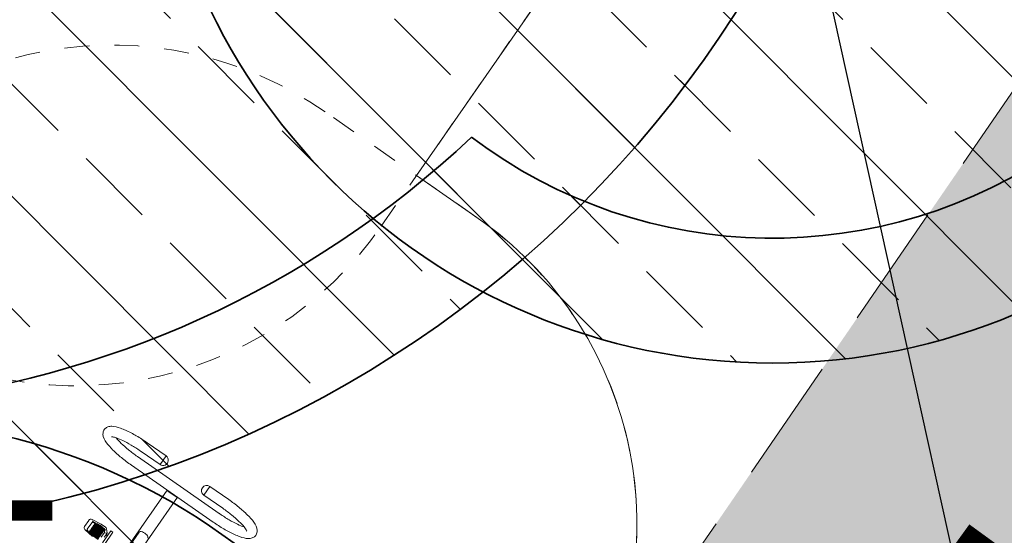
# Model space of a CAD drawing. Extents: x 5477758 to 5478333, y 5918235 to 5918502.
# Tile 41 of 130: x 5477902.59 to 5477906.53, y 5918353.4 to 5918355.47. Entities that reach past the tile are written whole.
import ezdxf
from ezdxf.enums import TextEntityAlignment as Align

# ---------------------------------------------------------------- set-up
doc = ezdxf.new("R2010")
doc.units = 0
doc.header["$LTSCALE"] = 0.25
for name, pattern in [('ACAD_ISO03W100', [30, 12, -18]), ('PRZER2-1', [3, 2, -1]), ('tabelka$0$mapa PZT$0$xref$0$1753 Tchnologia.dwg$0${ Half Dash }', [0])]:
    doc.linetypes.add(name, pattern=pattern)
doc.layers.get('0').update_dxf_attribs({"linetype": 'CONTINUOUS', "lineweight": 13})
for name, color, linetype, lineweight in [('0_NAWIERZCHNIA UTWARDZONA_CHODNIK', 254, 'CONTINUOUS', 0), ('0_podziały zieleni średniowysokiej i nasadzeń niskich', 7, 'CONTINUOUS', 0), ('0_PROJEKTOWANE ZABAWKI', 7, 'CONTINUOUS', 0), ('GSSKOD_O', 252, 'PRZER2-1', 18), ('pomiar', 252, 'CONTINUOUS', 18), ('ZZ_korona', 94, 'CONTINUOUS', 35), ('ZZ_nawadnianie', 150, 'CONTINUOUS', 9), ('ZZ_numer-inwentaryzacyjny', 5, 'CONTINUOUS', 25), ('ZZ_SOD', 210, 'tabelka$0$mapa PZT$0$xref$0$1753 Tchnologia.dwg$0${ Half Dash }', 35)]:
    doc.layers.add(name, color=color, linetype=linetype, lineweight=lineweight)
doc.styles.add('GEO-INFO', font='arial.ttf')
pattern_1 = [(134.933, (5477837.84446, 5918344.9947), (-0.4495376, -0.4484874), []), (134.933, (5477837.845, 5918345.4437), (-0.4495376, -0.4484874), [0.3175, -0.15875])]

# ---------------------------------------------------------------- blocks, each defined once
blk = doc.blocks.new('zw$FF8F')
at = {"lineweight": 0}
for p, q in [((49.35, 30.65), (58.65, 30.65)), ((58.65, 30.65), (58.65, 26.41)), ((58.65, 30.65), (58.65, 26.41)), ((80.05, 30.65), (80.05, 26.41)), ((80.05, 30.65), (89.35, 30.65)), ((80.05, 26.41), (80.05, 30.65)), ((49.35, 26.41), (58.65, 26.41)), ((89.35, 23.9), (49.35, 23.9)), ((80.05, 26.41), (89.35, 26.41)), ((89.35, 19.66), (49.35, 19.66)), ((66.85, 19.66), (66.85, -18.15)), ((71.35, 19.43), (67.35, 19.43)), ((71.85, -18.15), (71.85, 19.66)), ((67.23, -0.69), (67.23, -29.62)), ((48.8, -7.26), (52.86, -6.77)), ((49.28, -7.75), (50.76, -7.58)), ((55.74, -7.75), (49.28, -7.75)), ((52.98, -6.76), (55.01, -6.76)), ((55.56, -7.58), (55.74, -7.75)), ((56.91, -8.23), (55.71, -7.04)), ((57.6, -12.66), (57.6, -6.77)), ((58.6, -6.77), (57.6, -6.77)), ((58.6, -6.77), (58.6, -12.66)), ((47.92, -8.25), (47.92, -8.34)), ((47.92, -8.34), (47.92, -11.29)), ((49.45, -11.54), (49.45, -8.46)), ((55.31, -8.05), (50.69, -8.05)), ((55.31, -8.34), (50.69, -8.34)), ((55.31, -8.64), (50.69, -8.64)), ((55.31, -8.93), (50.69, -8.93)), ((55.31, -9.23), (50.69, -9.23)), ((55.31, -9.52), (50.69, -9.52)), ((55.31, -9.82), (50.69, -9.82)), ((55.31, -10.11), (50.69, -10.11)), ((55.31, -10.41), (50.69, -10.41)), ((55.31, -10.7), (50.69, -10.7)), ((55.31, -11), (50.69, -11)), ((55.31, -11.29), (50.69, -11.29)), ((55.31, -11.59), (50.69, -11.59)), ((55.94, -8.92), (55.94, -11.07)), ((56.92, -8.34), (56.92, -8.25)), ((56.92, -9.3), (56.92, -8.34)), ((56.92, -9.19), (57, -9.05)), ((56.92, -9.3), (56.92, -10.33)), ((57.02, -9.02), (57.5, -9.02)), ((48.8, -12.28), (52.86, -12.77)), ((49.55, -12.18), (49.42, -12.16)), ((50.32, -12.18), (49.55, -12.18)), ((52, -12.47), (50.64, -12.31)), ((55.31, -11.88), (50.69, -11.88)), ((55.31, -12.18), (50.69, -12.18)), ((55.39, -12.47), (52, -12.47))]:
    blk.add_line(p, q, dxfattribs=at)
at = {"linetype": 'ACAD_ISO03W100', "lineweight": 0, "ltscale": 0.1}
blk.add_lwpolyline([(-117.77, 30.65), (-117.77, -59.02, 0.414214), (32.23, -209.02), (106.47, -209.02, 0.414214), (256.47, -59.02), (256.47, 30.65, 0.414214), (106.47, 180.65), (32.23, 180.65, 0.414214), (-117.77, 30.65)], format="xyb", close=True, dxfattribs=at)
at = {"lineweight": 0}
for centre, radius, start, end in [((58.65, 28.53), 2.12, 270, 90), ((80.05, 28.53), 2.12, 90, 270), ((48.92, -8.25), 1, 96.8825, 180), ((52.98, -7.76), 1, 90, 96.8825), ((55.01, -7.76), 1, 45.4897, 90), ((48.92, -11.29), 1, 180, 263.1175)]:
    blk.add_arc(centre, radius, start, end, dxfattribs=at)
for centre, major_axis, ratio, start_param, end_param in [((67.35, 19.88), (-0.5, 0), 0.906308, 0.520168, 1.570796), ((71.35, 19.88), (-0.5, 0), 0.906308, 1.570796, 2.621425), ((69.35, -0.69), (2.12, 0), 0.466308, 0, 3.141593), ((54.88, -7.62), (-8.21, 0), 0.022344, 0.819439, 1.023754), ((52.69, -11.69), (-21.44, 0), 0.183343, 4.588716, 4.809551), ((56.36, -7.44), (-8.21, 0), 0.022344, 0.819439, 0.91734), ((52.69, -11.51), (21.44, 0), 0.183343, 1.455208, 1.632678), ((52.69, -11.81), (21.44, 0), 0.183343, 1.455208, 1.632678), ((55.01, -7.44), (0.91, 0), 0.183343, 4.888751, 5.185047), ((54.77, -7.62), (1.41, 0), 0.129643, 5.123463, 5.463747), ((54.59, -7.44), (1.41, 0), 0.129643, 5.338455, 5.463747), ((52.69, -11.98), (-21.44, 0), 0.183343, 4.588716, 4.809551), ((52.69, -12.28), (-21.44, 0), 0.183343, 4.588716, 4.809551), ((52.69, -12.57), (-21.44, 0), 0.183343, 4.588716, 4.809551), ((52.69, -12.87), (-21.44, 0), 0.183343, 4.588716, 4.809551), ((52.69, -13.16), (-21.44, 0), 0.183343, 4.588716, 4.809551), ((52.69, -13.46), (-21.44, 0), 0.183343, 4.588716, 4.809551), ((52.69, -13.75), (-21.44, 0), 0.183343, 4.588716, 4.809551), ((52.69, -14.05), (-21.44, 0), 0.183343, 4.588716, 4.809551), ((52.69, -14.34), (-21.44, 0), 0.183343, 4.588716, 4.809551), ((52.69, -14.64), (-21.44, 0), 0.183343, 4.588716, 4.809551), ((52.69, -14.93), (-21.44, 0), 0.183343, 4.588716, 4.809551), ((52.69, -15.23), (-21.44, 0), 0.183343, 4.588716, 4.809551), ((52.69, -15.52), (-21.44, 0), 0.183343, 4.588716, 4.809551), ((52.69, -12.1), (21.44, 0), 0.183343, 1.455208, 1.632678), ((52.69, -12.4), (21.44, 0), 0.183343, 1.455208, 1.632678), ((52.69, -12.69), (21.44, 0), 0.183343, 1.455208, 1.632678), ((52.69, -12.99), (21.44, 0), 0.183343, 1.455208, 1.632678), ((52.69, -13.28), (21.44, 0), 0.183343, 1.455208, 1.632678), ((52.69, -13.58), (21.44, 0), 0.183343, 1.455208, 1.632678), ((52.69, -13.87), (21.44, 0), 0.183343, 1.455208, 1.632678), ((52.69, -14.17), (21.44, 0), 0.183343, 1.455208, 1.632678), ((52.69, -14.46), (21.44, 0), 0.183343, 1.455208, 1.632678), ((52.69, -14.75), (21.44, 0), 0.183343, 1.455208, 1.632678), ((52.69, -15.05), (21.44, 0), 0.183343, 1.455208, 1.632678), ((52.69, -15.34), (21.44, 0), 0.183343, 1.455208, 1.632678), ((52.69, -15.64), (21.44, 0), 0.183343, 1.455208, 1.632678), ((55.92, -8.75), (-0.998, -0.418), 0.156609, 1.522474, 3.076032), ((55.92, -8.66), (0.998, 0.418), 0.156609, 6.217624, 6.348746), ((55.02, -12.03), (-8.21, 0), 0.022344, 0.819439, 1.012853), ((55.15, -12.04), (-8.21, 0), 0.022344, 0.819439, 1.002139), ((52.69, -15.82), (-21.44, 0), 0.183343, 4.588716, 4.809551), ((56.24, -12.18), (-8.21, 0), 0.022344, 0.819439, 0.924616), ((52.69, -16.11), (-21.44, 0), 0.183343, 4.589836, 4.803885), ((52.69, -15.93), (21.44, 0), 0.183343, 1.455208, 1.632678), ((52.69, -16.23), (21.44, 0), 0.183343, 1.455208, 1.632678), ((57.6, -12.34), (-8.21, 0), 0.022344, 0.819439, 0.859799), ((52.69, -16.41), (-21.44, 0), 0.183343, 4.630982, 4.733456)]:
    blk.add_ellipse(centre, major_axis=major_axis, ratio=ratio, start_param=start_param, end_param=end_param, dxfattribs=at)
for points, knots in [([(49.35, 19.66), (47.65, 19.66), (45.95, 19.72), (42.7, 19.97), (41.16, 20.16), (38.32, 20.65), (37.05, 20.97), (34.71, 21.79), (33.68, 22.22), (32.68, 23.57), (32.51, 23.85), (32.24, 24.64), (32.19, 25.19), (32.37, 26.16), (32.57, 26.56), (33.13, 27.36), (33.52, 27.69), (34.86, 28.6), (35.97, 29.01), (38.62, 29.72), (40.15, 30), (43.38, 30.4), (45.05, 30.53), (47.62, 30.63), (48.48, 30.65), (49.35, 30.65)], [3.141593, 3.141593, 3.141593, 3.141593, 3.471228, 3.471228, 3.80352, 3.80352, 4.148217, 4.148217, 4.547104, 4.547104, 4.633246, 4.633246, 4.755392, 4.755392, 4.868368, 4.868368, 5.032914, 5.032914, 5.410338, 5.410338, 5.778299, 5.778299, 6.115142, 6.115142, 6.283185, 6.283185, 6.283185, 6.283185]), ([(89.35, 30.65), (91.05, 30.65), (92.75, 30.58), (96, 30.33), (97.55, 30.15), (100.38, 29.65), (101.65, 29.34), (103.99, 28.51), (105.03, 28.08), (106.03, 26.73), (106.19, 26.45), (106.47, 25.66), (106.52, 25.11), (106.33, 24.14), (106.13, 23.74), (105.58, 22.94), (105.19, 22.61), (103.84, 21.7), (102.74, 21.3), (100.08, 20.58), (98.55, 20.3), (95.33, 19.9), (93.66, 19.77), (91.09, 19.67), (90.22, 19.66), (89.35, 19.66)], [0, 0, 0, 0, 0.329635, 0.329635, 0.661928, 0.661928, 1.006624, 1.006624, 1.405511, 1.405511, 1.491653, 1.491653, 1.6138, 1.6138, 1.726775, 1.726775, 1.891321, 1.891321, 2.268745, 2.268745, 2.636707, 2.636707, 2.973549, 2.973549, 3.141593, 3.141593, 3.141593, 3.141593]), ([(36.22, 24.39), (36.22, 24.39), (36.22, 24.4), (36.3, 24.46), (36.46, 24.56), (37.05, 24.84), (37.54, 25.03), (38.89, 25.41), (39.81, 25.61), (41.98, 25.97), (43.26, 26.12), (46.02, 26.34), (47.5, 26.4), (49.11, 26.41), (49.23, 26.41), (49.35, 26.41)], [4.943365, 4.943365, 4.943365, 4.943365, 4.989496, 4.989496, 5.155564, 5.155564, 5.379343, 5.379343, 5.652413, 5.652413, 5.95045, 5.95045, 6.258118, 6.258118, 6.283185, 6.283185, 6.283185, 6.283185]), ([(49.35, 23.9), (47.85, 23.9), (46.35, 23.95), (43.51, 24.15), (42.17, 24.31), (39.84, 24.68), (38.84, 24.9), (38.02, 25.14), (38, 25.15), (37.98, 25.15)], [3.1415927, 3.1415927, 3.1415927, 3.1415927, 3.4519106, 3.4519106, 3.7599518, 3.7599518, 4.0586329, 4.0586329, 4.0663049, 4.0663049, 4.0663049, 4.0663049]), ([(89.35, 26.41), (90.85, 26.41), (92.36, 26.35), (95.19, 26.15), (96.53, 26), (98.86, 25.62), (99.87, 25.4), (101.38, 24.96), (101.93, 24.73), (102.4, 24.47), (102.45, 24.42), (102.49, 24.39)], [0, 0, 0, 0, 0.310318, 0.310318, 0.618359, 0.618359, 0.91704, 0.91704, 1.188144, 1.188144, 1.339821, 1.339821, 1.339821, 1.339821]), ([(100.72, 25.15), (100.67, 25.14), (100.61, 25.12), (99.81, 24.89), (98.89, 24.69), (96.72, 24.33), (95.44, 24.18), (92.69, 23.97), (91.2, 23.91), (89.59, 23.9), (89.47, 23.9), (89.35, 23.9)], [2.2168804, 2.2168804, 2.2168804, 2.2168804, 2.2377503, 2.2377503, 2.5108202, 2.5108202, 2.8088573, 2.8088573, 3.1165253, 3.1165253, 3.1415927, 3.1415927, 3.1415927, 3.1415927]), ([(49.45, -8.46), (49.45, -8.43), (49.46, -8.4), (49.48, -8.35), (49.5, -8.33), (49.54, -8.28), (49.57, -8.25), (49.67, -8.17), (49.76, -8.12), (50.05, -7.97), (50.31, -7.87), (50.56, -7.79), (50.59, -7.79), (50.61, -7.78)], [0, 0, 0, 0, 0.082091, 0.082091, 0.164183, 0.164183, 0.275765, 0.275765, 0.538451, 0.538451, 1.240973, 1.240973, 1.325637, 1.325637, 1.325637, 1.325637]), ([(50.61, -8.07), (50.72, -8.04), (50.83, -8.01), (51.09, -7.95), (51.23, -7.91), (51.37, -7.88)], [4.4815107, 4.4815107, 4.4815107, 4.4815107, 4.802963, 4.802963, 5.2070009, 5.2070009, 5.2070009, 5.2070009]), ([(51.37, -7.59), (51.45, -7.57), (51.53, -7.56), (51.98, -7.47), (52.35, -7.41), (52.76, -7.36), (52.83, -7.35), (52.9, -7.35)], [2.058272, 2.058272, 2.058272, 2.058272, 2.277243, 2.277243, 3.313514, 3.313514, 3.519204, 3.519204, 3.519204, 3.519204]), ([(52.9, -7.35), (52.93, -7.34), (52.95, -7.34), (52.98, -7.34), (52.98, -7.34), (52.98, -7.34)], [0.91955021, 0.91955021, 0.91955021, 0.91955021, 0.98783265, 0.98783265, 0.99758441, 0.99758441, 0.99758441, 0.99758441]), ([(52.98, -7.34), (53.24, -7.35), (53.51, -7.36), (54.15, -7.4), (54.52, -7.45), (54.9, -7.52), (54.96, -7.53), (55.01, -7.54)], [3.520828, 3.520828, 3.520828, 3.520828, 4.259734, 4.259734, 5.279858, 5.279858, 5.429285, 5.429285, 5.429285, 5.429285]), ([(55.01, -7.54), (55.02, -7.54), (55.03, -7.55), (55.08, -7.56), (55.12, -7.58), (55.16, -7.6), (55.16, -7.6), (55.17, -7.61)], [0.8206416, 0.8206416, 0.8206416, 0.8206416, 0.8511821, 0.8511821, 0.9692248, 0.9692248, 0.985559, 0.985559, 0.985559, 0.985559]), ([(55.17, -7.9), (55.2, -7.92), (55.23, -7.94), (55.27, -7.99), (55.28, -8.01), (55.3, -8.03)], [0.985559, 0.985559, 0.985559, 0.985559, 1.0934883, 1.0934883, 1.1635673, 1.1635673, 1.1635673, 1.1635673]), ([(55.34, -7.79), (55.41, -7.89), (55.48, -7.99), (55.61, -8.19), (55.7, -8.34), (55.79, -8.51), (55.83, -8.58), (55.87, -8.67), (55.88, -8.71), (55.91, -8.8), (55.93, -8.86), (55.94, -8.92)], [1.782741, 1.782741, 1.782741, 1.782741, 2.111714, 2.111714, 2.530502, 2.530502, 2.720763, 2.720763, 2.82304, 2.82304, 3.003431, 3.003431, 3.003431, 3.003431]), ([(50.67, -12.18), (50.63, -12.17), (50.58, -12.16), (50.31, -12.09), (50.05, -12), (49.77, -11.87), (49.68, -11.82), (49.58, -11.75), (49.54, -11.72), (49.5, -11.67), (49.48, -11.65), (49.46, -11.59), (49.45, -11.57), (49.45, -11.54)], [-1.386628, -1.386628, -1.386628, -1.386628, -1.241073, -1.241073, -0.542829, -0.542829, -0.281656, -0.281656, -0.167106, -0.167106, -0.083553, -0.083553, 0, 0, 0, 0]), ([(50.61, -8.37), (50.72, -8.33), (50.83, -8.3), (51.09, -8.24), (51.23, -8.21), (51.37, -8.18)], [4.4815107, 4.4815107, 4.4815107, 4.4815107, 4.802963, 4.802963, 5.2070009, 5.2070009, 5.2070009, 5.2070009]), ([(50.61, -8.66), (50.72, -8.63), (50.83, -8.6), (51.09, -8.54), (51.23, -8.5), (51.37, -8.47)], [4.4815107, 4.4815107, 4.4815107, 4.4815107, 4.802963, 4.802963, 5.2070009, 5.2070009, 5.2070009, 5.2070009]), ([(50.61, -8.96), (50.72, -8.92), (50.83, -8.89), (51.09, -8.83), (51.23, -8.8), (51.37, -8.77)], [4.4815107, 4.4815107, 4.4815107, 4.4815107, 4.802963, 4.802963, 5.2070009, 5.2070009, 5.2070009, 5.2070009]), ([(50.61, -9.25), (50.72, -9.22), (50.83, -9.19), (51.09, -9.13), (51.23, -9.09), (51.37, -9.06)], [4.4815107, 4.4815107, 4.4815107, 4.4815107, 4.802963, 4.802963, 5.2070009, 5.2070009, 5.2070009, 5.2070009]), ([(50.61, -9.55), (50.72, -9.51), (50.83, -9.48), (51.09, -9.42), (51.23, -9.39), (51.37, -9.36)], [4.4815107, 4.4815107, 4.4815107, 4.4815107, 4.802963, 4.802963, 5.2070009, 5.2070009, 5.2070009, 5.2070009]), ([(50.61, -9.84), (50.72, -9.81), (50.83, -9.78), (51.09, -9.72), (51.23, -9.68), (51.37, -9.65)], [4.4815107, 4.4815107, 4.4815107, 4.4815107, 4.802963, 4.802963, 5.2070009, 5.2070009, 5.2070009, 5.2070009]), ([(50.61, -10.14), (50.72, -10.1), (50.83, -10.07), (51.09, -10.01), (51.23, -9.98), (51.37, -9.95)], [4.4815107, 4.4815107, 4.4815107, 4.4815107, 4.802963, 4.802963, 5.2070009, 5.2070009, 5.2070009, 5.2070009]), ([(50.61, -10.43), (50.72, -10.4), (50.83, -10.37), (51.09, -10.3), (51.23, -10.27), (51.37, -10.24)], [4.4815107, 4.4815107, 4.4815107, 4.4815107, 4.802963, 4.802963, 5.2070009, 5.2070009, 5.2070009, 5.2070009]), ([(50.61, -10.73), (50.72, -10.69), (50.83, -10.66), (51.09, -10.6), (51.23, -10.57), (51.37, -10.54)], [4.4815107, 4.4815107, 4.4815107, 4.4815107, 4.802963, 4.802963, 5.2070009, 5.2070009, 5.2070009, 5.2070009]), ([(50.61, -11.02), (50.72, -10.99), (50.83, -10.96), (51.09, -10.89), (51.23, -10.86), (51.37, -10.83)], [4.4815107, 4.4815107, 4.4815107, 4.4815107, 4.802963, 4.802963, 5.2070009, 5.2070009, 5.2070009, 5.2070009]), ([(50.61, -11.32), (50.72, -11.28), (50.83, -11.25), (51.09, -11.19), (51.23, -11.16), (51.37, -11.13)], [4.4815107, 4.4815107, 4.4815107, 4.4815107, 4.802963, 4.802963, 5.2070009, 5.2070009, 5.2070009, 5.2070009]), ([(50.61, -11.61), (50.72, -11.58), (50.83, -11.55), (51.09, -11.48), (51.23, -11.45), (51.37, -11.42)], [4.4815107, 4.4815107, 4.4815107, 4.4815107, 4.802963, 4.802963, 5.2070009, 5.2070009, 5.2070009, 5.2070009]), ([(50.61, -11.91), (50.72, -11.87), (50.83, -11.84), (51.09, -11.78), (51.23, -11.75), (51.37, -11.72)], [4.4815107, 4.4815107, 4.4815107, 4.4815107, 4.802963, 4.802963, 5.2070009, 5.2070009, 5.2070009, 5.2070009]), ([(55.17, -8.2), (55.2, -8.22), (55.23, -8.24), (55.27, -8.28), (55.28, -8.3), (55.3, -8.32)], [0.985559, 0.985559, 0.985559, 0.985559, 1.0934883, 1.0934883, 1.1635673, 1.1635673, 1.1635673, 1.1635673]), ([(55.17, -8.49), (55.2, -8.51), (55.23, -8.53), (55.27, -8.58), (55.28, -8.6), (55.3, -8.62)], [0.985559, 0.985559, 0.985559, 0.985559, 1.0934883, 1.0934883, 1.1635673, 1.1635673, 1.1635673, 1.1635673]), ([(55.17, -8.79), (55.2, -8.81), (55.23, -8.83), (55.27, -8.87), (55.28, -8.89), (55.3, -8.91)], [0.985559, 0.985559, 0.985559, 0.985559, 1.0934883, 1.0934883, 1.1635673, 1.1635673, 1.1635673, 1.1635673]), ([(55.17, -9.08), (55.2, -9.1), (55.23, -9.12), (55.27, -9.17), (55.28, -9.19), (55.3, -9.21)], [0.985559, 0.985559, 0.985559, 0.985559, 1.0934883, 1.0934883, 1.1635673, 1.1635673, 1.1635673, 1.1635673]), ([(55.17, -9.38), (55.2, -9.4), (55.23, -9.42), (55.27, -9.46), (55.28, -9.48), (55.3, -9.5)], [0.985559, 0.985559, 0.985559, 0.985559, 1.0934883, 1.0934883, 1.1635673, 1.1635673, 1.1635673, 1.1635673]), ([(55.17, -9.67), (55.2, -9.69), (55.23, -9.71), (55.27, -9.76), (55.28, -9.78), (55.3, -9.8)], [0.985559, 0.985559, 0.985559, 0.985559, 1.0934883, 1.0934883, 1.1635673, 1.1635673, 1.1635673, 1.1635673]), ([(55.17, -9.97), (55.2, -9.99), (55.23, -10.01), (55.27, -10.05), (55.28, -10.07), (55.3, -10.09)], [0.985559, 0.985559, 0.985559, 0.985559, 1.0934883, 1.0934883, 1.1635673, 1.1635673, 1.1635673, 1.1635673]), ([(55.17, -10.26), (55.2, -10.28), (55.23, -10.3), (55.27, -10.35), (55.28, -10.37), (55.3, -10.39)], [0.985559, 0.985559, 0.985559, 0.985559, 1.0934883, 1.0934883, 1.1635673, 1.1635673, 1.1635673, 1.1635673]), ([(55.17, -10.56), (55.2, -10.58), (55.23, -10.6), (55.27, -10.64), (55.28, -10.66), (55.3, -10.68)], [0.985559, 0.985559, 0.985559, 0.985559, 1.0934883, 1.0934883, 1.1635673, 1.1635673, 1.1635673, 1.1635673]), ([(50.67, -12.18), (50.76, -12.16), (50.85, -12.13), (51.09, -12.07), (51.23, -12.04), (51.37, -12.01)], [4.5400636, 4.5400636, 4.5400636, 4.5400636, 4.802963, 4.802963, 5.2070009, 5.2070009, 5.2070009, 5.2070009]), ([(52.9, -12.56), (52.83, -12.55), (52.76, -12.55), (52.55, -12.52), (52.4, -12.5), (52.24, -12.48)], [-3.5193042, -3.5193042, -3.5193042, -3.5193042, -3.3136142, -3.3136142, -2.8736744, -2.8736744, -2.8736744, -2.8736744])]:
    blk.add_open_spline(points, degree=3, knots=knots, dxfattribs=at)
for points in [[(55.3, -8.03), (55.31, -8.05), (55.33, -8.06), (55.34, -8.08)], [(55.3, -8.32), (55.31, -8.34), (55.33, -8.36), (55.34, -8.38)], [(55.3, -8.62), (55.31, -8.63), (55.33, -8.65), (55.34, -8.67)], [(55.3, -8.91), (55.31, -8.93), (55.33, -8.95), (55.34, -8.97)], [(55.3, -9.21), (55.31, -9.22), (55.33, -9.24), (55.34, -9.26)], [(55.3, -9.5), (55.31, -9.52), (55.33, -9.54), (55.34, -9.56)], [(55.3, -9.8), (55.31, -9.81), (55.33, -9.83), (55.34, -9.85)], [(55.3, -10.09), (55.31, -10.11), (55.33, -10.13), (55.34, -10.15)], [(55.3, -10.39), (55.31, -10.4), (55.33, -10.42), (55.34, -10.44)], [(51.3, -12.32), (51.11, -12.28), (50.92, -12.24), (50.74, -12.2)], [(51.3, -12.32), (51.32, -12.32), (51.35, -12.31), (51.37, -12.31)]]:
    blk.add_open_spline(points, degree=3, dxfattribs=at)
for points, weights in [([(57.02, -9.02), (56.91, -9.23), (57.02, -9.44)], [1, 1.15470053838, 1]), ([(57, -9.05), (57.01, -9.03), (57.02, -9.02)], [1.01992850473, 1.01070502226, 1])]:
    blk.add_rational_spline(points, weights, degree=2, dxfattribs=at)
blk = doc.blocks.new('zw$A18C')
at = {"linetype": 'ACAD_ISO03W100', "lineweight": 0, "ltscale": 0.1}
blk.add_lwpolyline([(-29.81, -212.48, 0.414214), (120.19, -62.48), (120.19, 102.53, 0.414214), (-29.81, 252.53), (-80.05, 252.53, 0.414214), (-230.05, 102.53), (-230.05, -62.48, 0.414214), (-80.05, -212.48)], format="xyb", close=True, dxfattribs=at)

msp = doc.modelspace()

# ---------------------------------------------------------------- hatches: boundary and pattern name
at = {"layer": '0_NAWIERZCHNIA UTWARDZONA_CHODNIK', "transparency": 33554636}
msp.add_hatch(color=256, dxfattribs=at).paths.add_polyline_path([(5477908.4664, 5918357.9533), (5477910.4803, 5918356.5345), (5477909.8623, 5918355.5834), (5477905.9882, 5918350.0012), (5477901.1911, 5918343.0915), (5477908.476, 5918338.1728), (5477917.7496, 5918331.9113), (5477921.1634, 5918329.6063), (5477926.6901, 5918325.8747), (5477929.3619, 5918324.0708), (5477927.905, 5918321.6918), (5477920.0794, 5918327.1391), (5477908.9337, 5918334.9001), (5477901.4002, 5918340.1459), (5477899.7886, 5918341.2681), (5477896.5007, 5918343.5873), (5477896.2591, 5918344.1504), (5477895.0107, 5918344.8345), (5477894.3804, 5918345.1236), (5477893.823, 5918345.4558), (5477893.2784, 5918345.8356), (5477892.0048, 5918346.7237), (5477892.4449, 5918347.3358), (5477895.3578, 5918351.3872), (5477898.1333, 5918349.6684), (5477900.6865, 5918348.0872), (5477901.0297, 5918348.0105), (5477901.3534, 5918348.0255), (5477901.7588, 5918348.2072), (5477903.1316, 5918350.182), (5477904.8141, 5918352.6302), (5477908.4664, 5918357.9533)])
at = {"layer": 'ZZ_nawadnianie', "ltscale": 0.15}
h = msp.add_hatch(dxfattribs=at)
h.set_pattern_fill('ANSI33', color=256, scale=0.1, angle=30)
h.set_pattern_definition(pattern_1)
edge = h.paths.add_edge_path()
edge.add_arc((5477901.6575, 5918357.9117), 4.5, 0, 360)
h = msp.add_hatch(dxfattribs=at)
h.set_pattern_fill('ANSI33', color=256, scale=0.1, angle=30)
h.set_pattern_definition(pattern_1)
edge = h.paths.add_edge_path()
edge.add_arc((5477905.6012, 5918356.591), 2.5, 0, 360)
h = msp.add_hatch(dxfattribs=at)
h.set_pattern_fill('ANSI33', color=256, scale=0.1, angle=30)
h.set_pattern_definition(pattern_1)
edge = h.paths.add_edge_path()
edge.add_arc((5477901.9482, 5918351.3661), 2.5, 0, 360)

# ---------------------------------------------------------------- linework, layer by layer
at = {"layer": '0_podziały zieleni średniowysokiej i nasadzeń niskich'}
msp.add_lwpolyline([(5477900.8545, 5918356.316, 0.41423), (5477898.7532, 5918355.991), (5477898.0012, 5918354.93, 0.418101), (5477898.1853, 5918352.8372), (5477898.7305, 5918352.4341, 0.413553), (5477900.835, 5918352.7228), (5477900.9676, 5918352.9034, 0.185441), (5477901.5029, 5918351.9743), (5477902.1774, 5918351.5, 0.427086), (5477904.3036, 5918351.8937), (5477904.8778, 5918352.7352, 0.38882), (5477904.3854, 5918354.6958), (5477904.1748, 5918354.8424), (5477904.9714, 5918355.9871, 0.414214), (5477904.599, 5918358.0642), (5477904.1888, 5918358.3497, 0.414214), (5477902.1117, 5918357.9772), (5477901.406, 5918356.9632, 0.07919), (5477900.9759, 5918356.2271), (5477900.8545, 5918356.316)], format="xyb", dxfattribs=at)
at = {"layer": 'pomiar', "linetype": 'PRZER2-1', "lineweight": 13, "flags": 128}
msp.add_lwpolyline([(5477915.9829, 5918368.9082), (5477903.336, 5918350.476), (5477901.7588, 5918348.2072), (5477901.3534, 5918348.0255), (5477901.0297, 5918348.0105), (5477900.6865, 5918348.0872), (5477900.6865, 5918348.0872)], dxfattribs=at)
at = {"layer": 'ZZ_korona'}
for centre, radius, start, end in [((5477901.6575, 5918357.9117), 4, 9.7782, 236.4984), ((5477905.6012, 5918356.591), 2, 232.9198, 90.0505), ((5477901.6575, 5918357.9117), 4, 238.8405, 313.1922)]:
    msp.add_arc(centre, radius, start, end, dxfattribs=at)
at = {"layer": 'ZZ_numer-inwentaryzacyjny'}
msp.add_lwpolyline([(5477905.6012, 5918356.591), (5477907.1714, 5918349.4859), (5477910.296, 5918349.4859)], dxfattribs=at)
at = {"layer": 'ZZ_SOD', "ltscale": 0.15}
for centre, radius in [((5477901.6575, 5918357.9117), 4.5), ((5477905.6012, 5918356.591), 2.5), ((5477901.9482, 5918351.3661), 2.5)]:
    msp.add_circle(centre, radius, dxfattribs=at)

# ---------------------------------------------------------------- block references
at = {"layer": '0_PROJEKTOWANE ZABAWKI', "color": 1, "lineweight": 0}
for name, p, xscale, yscale, zscale, rotation in [('zw$A18C', (5477902.738, 5918356.7841), 0.009947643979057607, 0.009947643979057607, 0.009947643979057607, 145.1646599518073), ('zw$FF8F', (5477902.517, 5918353.8022), 0.009968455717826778, 0.009968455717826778, 0.009968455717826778, 325.164659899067)]:
    msp.add_blockref(name, p, dxfattribs=dict(at, xscale=xscale, yscale=yscale, zscale=zscale, rotation=rotation))

# ---------------------------------------------------------------- texts
at = {"layer": 'GSSKOD_O', "linetype": 'Continuous', "lineweight": 0, "style": 'GEO-INFO'}
msp.add_text('ch.kb.', height=0.75, rotation=54.0276, dxfattribs=at).set_placement((5477906.3102, 5918352.6542), align=Align.MIDDLE)
at = {"layer": 'pomiar', "color": 7, "style": 'GEO-INFO'}
msp.add_text('5.1', height=0.75, dxfattribs=at).set_placement((5477901.3113, 5918354.2094), align=Align.TOP_LEFT)

doc.saveas('drawing.dxf')
